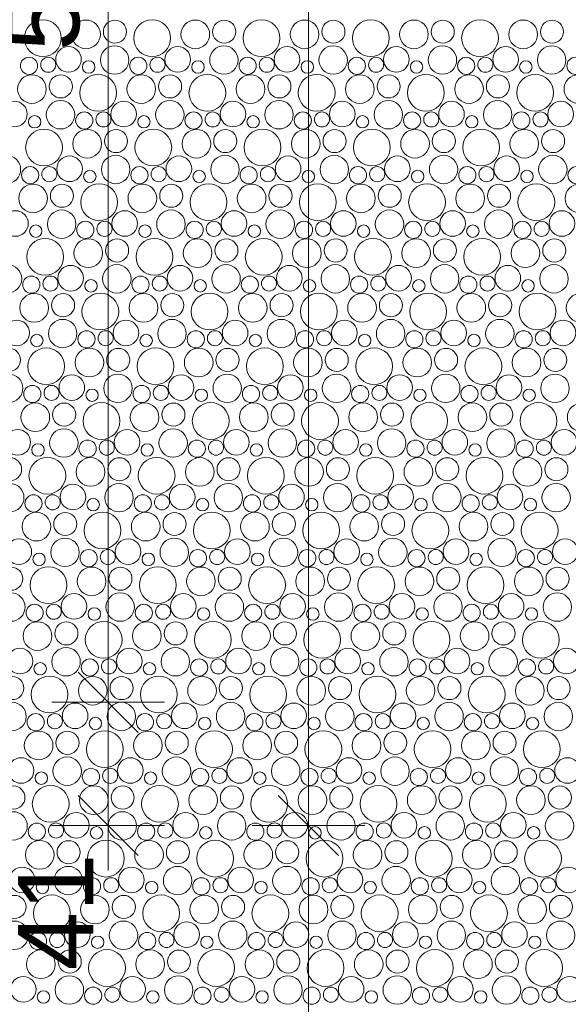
# Model space of a CAD drawing. Header units: metres. Extents: x -167 to 262, y -186 to 508.
# Tile 176 of 256: x 61.39 to 63.22, y 27.58 to 30.86. Entities that reach past the tile are written whole.
import ezdxf

# ---------------------------------------------------------------- set-up
doc = ezdxf.new("R2010")
doc.units = ezdxf.units.M
doc.header["$MEASUREMENT"] = 0
doc.layers.add('60 Auffüllung', color=7, linetype='Continuous')
doc.layers.add('94 Genehmigungsplanung Bemaßung', color=7, linetype='Continuous')
doc.styles.add('ERSTELLTER_STIL_1', font='arial.ttf')
doc.dimstyles.new('ERSTELLTER_STIL__2', dxfattribs={"dimtxt": 0.25, "dimasz": 0.19, "dimexe": 0.18, "dimexo": 0.1, "dimgap": 0, "dimtad": 1, "dimzin": 0, "dimdsep": 46, "dimtxsty": 'ERSTELLTER_STIL_1', "dimblk": 'ARROWHEAD_6', "dimblk1": 'ARROWHEAD_6', "dimblk2": 'ARROWHEAD_6', "dimcen": 0.09, "dimclrd": 7, "dimclre": 7, "dimclrt": 7, "dimazin": 0, "dimtfac": 1, "dimtdec": 4, "dimtmove": 0, "dimatfit": 3, "dimfxl": 1, "dimtolj": 1, "dimtzin": 0, "dimarcsym": 0})

# ---------------------------------------------------------------- blocks, each defined once
blk = doc.blocks.new('*X54', base_point=(27236.1321, 33357.279))
at = {"layer": '60 Auffüllung', "color": 7, "linetype": 'Continuous', "lineweight": 18, "true_color": 0xefefef}
for centre, radius in [((61.4691, 30.7997), 0.0612), ((61.6126, 30.8121), 0.0477), ((61.7087, 30.821), 0.0384), ((61.8328, 30.7997), 0.0612), ((61.9763, 30.8121), 0.0477), ((62.0724, 30.821), 0.0384), ((62.1965, 30.7997), 0.0612), ((62.3401, 30.8121), 0.0477), ((62.4361, 30.821), 0.0384), ((62.5602, 30.7997), 0.0612), ((62.7038, 30.8121), 0.0477), ((62.7998, 30.821), 0.0384), ((62.9239, 30.7997), 0.0612), ((63.0675, 30.8121), 0.0477), ((63.1635, 30.821), 0.0384), ((61.5542, 30.7288), 0.0426), ((61.7077, 30.7266), 0.0473), ((61.9179, 30.7288), 0.0426), ((62.0714, 30.7266), 0.0473), ((62.2816, 30.7288), 0.0426), ((62.4351, 30.7266), 0.0473), ((62.6453, 30.7288), 0.0426), ((62.7988, 30.7266), 0.0473), ((63.009, 30.7288), 0.0426), ((63.1625, 30.7266), 0.0473), ((61.423, 30.7075), 0.0286), ((61.4868, 30.711), 0.0251), ((61.7867, 30.7075), 0.0286), ((61.8505, 30.711), 0.0251), ((62.1504, 30.7075), 0.0286), ((62.2142, 30.711), 0.0251), ((62.5141, 30.7075), 0.0286), ((62.5779, 30.711), 0.0251), ((62.8778, 30.7075), 0.0286), ((62.9416, 30.711), 0.0251), ((63.2415, 30.7075), 0.0286), ((61.6215, 30.7033), 0.0207), ((61.9853, 30.7033), 0.0207), ((62.349, 30.7033), 0.0207), ((62.7127, 30.7033), 0.0207), ((63.0764, 30.7033), 0.0207), ((61.4326, 30.6301), 0.0477), ((61.5287, 30.639), 0.0384), ((61.6528, 30.6177), 0.0612), ((61.7963, 30.6301), 0.0477), ((61.8924, 30.639), 0.0384), ((62.0165, 30.6177), 0.0612), ((62.1601, 30.6301), 0.0477), ((62.2561, 30.639), 0.0384), ((62.3802, 30.6177), 0.0612), ((62.5238, 30.6301), 0.0477), ((62.6198, 30.639), 0.0384), ((62.7439, 30.6177), 0.0612), ((62.8875, 30.6301), 0.0477), ((62.9835, 30.639), 0.0384), ((63.1076, 30.6177), 0.0612), ((63.2512, 30.6301), 0.0477), ((61.3742, 30.5468), 0.0426), ((61.5277, 30.5446), 0.0473), ((61.7379, 30.5468), 0.0426), ((61.8914, 30.5446), 0.0473), ((62.1016, 30.5468), 0.0426), ((62.2551, 30.5446), 0.0473), ((62.4653, 30.5468), 0.0426), ((62.6188, 30.5446), 0.0473), ((62.829, 30.5468), 0.0426), ((62.9825, 30.5446), 0.0473), ((63.1927, 30.5468), 0.0426), ((61.4415, 30.5213), 0.0207), ((61.6067, 30.5255), 0.0286), ((61.6705, 30.529), 0.0251), ((61.8053, 30.5213), 0.0207), ((61.9704, 30.5255), 0.0286), ((62.0342, 30.529), 0.0251), ((62.169, 30.5213), 0.0207), ((62.3341, 30.5255), 0.0286), ((62.3979, 30.529), 0.0251), ((62.5327, 30.5213), 0.0207), ((62.6978, 30.5255), 0.0286), ((62.7616, 30.529), 0.0251), ((62.8964, 30.5213), 0.0207), ((63.0615, 30.5255), 0.0286), ((63.1253, 30.529), 0.0251), ((61.4728, 30.4357), 0.0612), ((61.6163, 30.4481), 0.0477), ((61.7124, 30.457), 0.0384), ((61.8365, 30.4357), 0.0612), ((61.9801, 30.4481), 0.0477), ((62.0761, 30.457), 0.0384), ((62.2002, 30.4357), 0.0612), ((62.3438, 30.4481), 0.0477), ((62.4398, 30.457), 0.0384), ((62.5639, 30.4357), 0.0612), ((62.7075, 30.4481), 0.0477), ((62.8035, 30.457), 0.0384), ((62.9276, 30.4357), 0.0612), ((63.0712, 30.4481), 0.0477), ((63.1672, 30.457), 0.0384), ((61.3477, 30.3626), 0.0473), ((61.5579, 30.3648), 0.0426), ((61.7114, 30.3626), 0.0473), ((61.9216, 30.3648), 0.0426), ((62.0751, 30.3626), 0.0473), ((62.2853, 30.3648), 0.0426), ((62.4388, 30.3626), 0.0473), ((62.649, 30.3648), 0.0426), ((62.8025, 30.3626), 0.0473), ((63.0127, 30.3648), 0.0426), ((63.1662, 30.3626), 0.0473), ((61.4267, 30.3435), 0.0286), ((61.4905, 30.347), 0.0251), ((61.7904, 30.3435), 0.0286), ((61.8542, 30.347), 0.0251), ((62.1541, 30.3435), 0.0286), ((62.2179, 30.347), 0.0251), ((62.5178, 30.3435), 0.0286), ((62.5816, 30.347), 0.0251), ((62.8815, 30.3435), 0.0286), ((62.9453, 30.347), 0.0251), ((63.2452, 30.3435), 0.0286), ((61.6253, 30.3394), 0.0207), ((61.989, 30.3394), 0.0207), ((62.3527, 30.3394), 0.0207), ((62.7164, 30.3394), 0.0207), ((63.0801, 30.3394), 0.0207), ((61.4363, 30.2662), 0.0477), ((61.5324, 30.275), 0.0384), ((61.6565, 30.2537), 0.0612), ((61.8001, 30.2662), 0.0477), ((61.8961, 30.275), 0.0384), ((62.0202, 30.2537), 0.0612), ((62.1638, 30.2662), 0.0477), ((62.2598, 30.275), 0.0384), ((62.3839, 30.2537), 0.0612), ((62.5275, 30.2662), 0.0477), ((62.6235, 30.275), 0.0384), ((62.7476, 30.2537), 0.0612), ((62.8912, 30.2662), 0.0477), ((62.9872, 30.275), 0.0384), ((63.1113, 30.2537), 0.0612), ((63.2549, 30.2662), 0.0477), ((61.3779, 30.1828), 0.0426), ((61.5314, 30.1806), 0.0473), ((61.7416, 30.1828), 0.0426), ((61.8951, 30.1806), 0.0473), ((62.1053, 30.1828), 0.0426), ((62.2588, 30.1806), 0.0473), ((62.469, 30.1828), 0.0426), ((62.6225, 30.1806), 0.0473), ((62.8327, 30.1828), 0.0426), ((62.9862, 30.1806), 0.0473), ((63.1964, 30.1828), 0.0426), ((61.4453, 30.1574), 0.0207), ((61.6104, 30.1615), 0.0286), ((61.6742, 30.165), 0.0251), ((61.809, 30.1574), 0.0207), ((61.9741, 30.1615), 0.0286), ((62.0379, 30.165), 0.0251), ((62.1727, 30.1574), 0.0207), ((62.3378, 30.1615), 0.0286), ((62.4016, 30.165), 0.0251), ((62.5364, 30.1574), 0.0207), ((62.7015, 30.1615), 0.0286), ((62.7653, 30.165), 0.0251), ((62.9001, 30.1574), 0.0207), ((63.0652, 30.1615), 0.0286), ((63.129, 30.165), 0.0251), ((61.4765, 30.0717), 0.0612), ((61.6201, 30.0842), 0.0477), ((61.7161, 30.093), 0.0384), ((61.8402, 30.0717), 0.0612), ((61.9838, 30.0842), 0.0477), ((62.0798, 30.093), 0.0384), ((62.2039, 30.0717), 0.0612), ((62.3475, 30.0842), 0.0477), ((62.4435, 30.093), 0.0384), ((62.5676, 30.0717), 0.0612), ((62.7112, 30.0842), 0.0477), ((62.8072, 30.093), 0.0384), ((62.9313, 30.0717), 0.0612), ((63.0749, 30.0842), 0.0477), ((63.1709, 30.093), 0.0384), ((61.3514, 29.9986), 0.0473), ((61.5616, 30.0008), 0.0426), ((61.7151, 29.9986), 0.0473), ((61.9253, 30.0008), 0.0426), ((62.0788, 29.9986), 0.0473), ((62.289, 30.0008), 0.0426), ((62.4425, 29.9986), 0.0473), ((62.6527, 30.0008), 0.0426), ((62.8062, 29.9986), 0.0473), ((63.0164, 30.0008), 0.0426), ((63.1699, 29.9986), 0.0473), ((61.4304, 29.9795), 0.0286), ((61.4942, 29.983), 0.0251), ((61.7941, 29.9795), 0.0286), ((61.8579, 29.983), 0.0251), ((62.1578, 29.9795), 0.0286), ((62.2216, 29.983), 0.0251), ((62.5215, 29.9795), 0.0286), ((62.5853, 29.983), 0.0251), ((62.8852, 29.9795), 0.0286), ((62.949, 29.983), 0.0251), ((61.629, 29.9754), 0.0207), ((61.9927, 29.9754), 0.0207), ((62.3564, 29.9754), 0.0207), ((62.7201, 29.9754), 0.0207), ((63.0838, 29.9754), 0.0207), ((61.4401, 29.9022), 0.0477), ((61.5361, 29.911), 0.0384), ((61.6602, 29.8897), 0.0612), ((61.8038, 29.9022), 0.0477), ((61.8998, 29.911), 0.0384), ((62.0239, 29.8897), 0.0612), ((62.1675, 29.9022), 0.0477), ((62.2635, 29.911), 0.0384), ((62.3876, 29.8897), 0.0612), ((62.5312, 29.9022), 0.0477), ((62.6272, 29.911), 0.0384), ((62.7513, 29.8897), 0.0612), ((62.8949, 29.9022), 0.0477), ((62.9909, 29.911), 0.0384), ((63.115, 29.8897), 0.0612), ((63.2586, 29.9022), 0.0477), ((61.3816, 29.8188), 0.0426), ((61.5351, 29.8166), 0.0473), ((61.7453, 29.8188), 0.0426), ((61.8988, 29.8166), 0.0473), ((62.109, 29.8188), 0.0426), ((62.2625, 29.8166), 0.0473), ((62.4727, 29.8188), 0.0426), ((62.6262, 29.8166), 0.0473), ((62.8364, 29.8188), 0.0426), ((62.9899, 29.8166), 0.0473), ((63.2001, 29.8188), 0.0426), ((61.449, 29.7934), 0.0207), ((61.6141, 29.7975), 0.0286), ((61.6779, 29.8011), 0.0251), ((61.8127, 29.7934), 0.0207), ((61.9778, 29.7975), 0.0286), ((62.0416, 29.8011), 0.0251), ((62.1764, 29.7934), 0.0207), ((62.3415, 29.7975), 0.0286), ((62.4053, 29.8011), 0.0251), ((62.5401, 29.7934), 0.0207), ((62.7052, 29.7975), 0.0286), ((62.769, 29.8011), 0.0251), ((62.9038, 29.7934), 0.0207), ((63.0689, 29.7975), 0.0286), ((63.1328, 29.8011), 0.0251), ((61.3561, 29.729), 0.0384), ((61.4802, 29.7077), 0.0612), ((61.6238, 29.7202), 0.0477), ((61.7198, 29.729), 0.0384), ((61.8439, 29.7077), 0.0612), ((61.9875, 29.7202), 0.0477), ((62.0835, 29.729), 0.0384), ((62.2076, 29.7077), 0.0612), ((62.3512, 29.7202), 0.0477), ((62.4472, 29.729), 0.0384), ((62.5713, 29.7077), 0.0612), ((62.7149, 29.7202), 0.0477), ((62.8109, 29.729), 0.0384), ((62.935, 29.7077), 0.0612), ((63.0786, 29.7202), 0.0477), ((63.1746, 29.729), 0.0384), ((61.3551, 29.6346), 0.0473), ((61.7188, 29.6346), 0.0473), ((62.0825, 29.6346), 0.0473), ((62.4462, 29.6346), 0.0473), ((62.8099, 29.6346), 0.0473), ((63.1736, 29.6346), 0.0473), ((61.5653, 29.6368), 0.0426), ((61.929, 29.6368), 0.0426), ((62.2927, 29.6368), 0.0426), ((62.6564, 29.6368), 0.0426), ((63.0201, 29.6368), 0.0426), ((61.4341, 29.6155), 0.0286), ((61.4979, 29.6191), 0.0251), ((61.6327, 29.6114), 0.0207), ((61.7978, 29.6155), 0.0286), ((61.8616, 29.6191), 0.0251), ((61.9964, 29.6114), 0.0207), ((62.1615, 29.6155), 0.0286), ((62.2253, 29.6191), 0.0251), ((62.3601, 29.6114), 0.0207), ((62.5252, 29.6155), 0.0286), ((62.589, 29.6191), 0.0251), ((62.7238, 29.6114), 0.0207), ((62.8889, 29.6155), 0.0286), ((62.9528, 29.6191), 0.0251), ((63.0875, 29.6114), 0.0207), ((61.4438, 29.5382), 0.0477), ((61.5398, 29.547), 0.0384), ((61.6639, 29.5257), 0.0612), ((61.8075, 29.5382), 0.0477), ((61.9035, 29.547), 0.0384), ((62.0276, 29.5257), 0.0612), ((62.1712, 29.5382), 0.0477), ((62.2672, 29.547), 0.0384), ((62.3913, 29.5257), 0.0612), ((62.5349, 29.5382), 0.0477), ((62.6309, 29.547), 0.0384), ((62.755, 29.5257), 0.0612), ((62.8986, 29.5382), 0.0477), ((62.9946, 29.547), 0.0384), ((63.1187, 29.5257), 0.0612), ((63.2623, 29.5382), 0.0477), ((61.3853, 29.4548), 0.0426), ((61.5388, 29.4526), 0.0473), ((61.749, 29.4548), 0.0426), ((61.9025, 29.4526), 0.0473), ((62.1127, 29.4548), 0.0426), ((62.2662, 29.4526), 0.0473), ((62.4764, 29.4548), 0.0426), ((62.6299, 29.4526), 0.0473), ((62.8401, 29.4548), 0.0426), ((62.9936, 29.4526), 0.0473), ((63.2038, 29.4548), 0.0426), ((61.6178, 29.4335), 0.0286), ((61.6816, 29.4371), 0.0251), ((61.9815, 29.4335), 0.0286), ((62.0453, 29.4371), 0.0251), ((62.3452, 29.4335), 0.0286), ((62.409, 29.4371), 0.0251), ((62.7089, 29.4335), 0.0286), ((62.7728, 29.4371), 0.0251), ((63.0726, 29.4335), 0.0286), ((63.1365, 29.4371), 0.0251), ((61.4527, 29.4294), 0.0207), ((61.8164, 29.4294), 0.0207), ((62.1801, 29.4294), 0.0207), ((62.5438, 29.4294), 0.0207), ((62.9075, 29.4294), 0.0207), ((61.3598, 29.365), 0.0384), ((61.4839, 29.3437), 0.0612), ((61.6275, 29.3562), 0.0477), ((61.7235, 29.365), 0.0384), ((61.8476, 29.3437), 0.0612), ((61.9912, 29.3562), 0.0477), ((62.0872, 29.365), 0.0384), ((62.2113, 29.3437), 0.0612), ((62.3549, 29.3562), 0.0477), ((62.4509, 29.365), 0.0384), ((62.575, 29.3437), 0.0612), ((62.7186, 29.3562), 0.0477), ((62.8146, 29.365), 0.0384), ((62.9387, 29.3437), 0.0612), ((63.0823, 29.3562), 0.0477), ((63.1783, 29.365), 0.0384), ((61.3588, 29.2706), 0.0473), ((61.569, 29.2728), 0.0426), ((61.7225, 29.2706), 0.0473), ((61.9327, 29.2728), 0.0426), ((62.0862, 29.2706), 0.0473), ((62.2964, 29.2728), 0.0426), ((62.4499, 29.2706), 0.0473), ((62.6601, 29.2728), 0.0426), ((62.8136, 29.2706), 0.0473), ((63.0238, 29.2728), 0.0426), ((63.1773, 29.2706), 0.0473), ((61.4378, 29.2515), 0.0286), ((61.5016, 29.2551), 0.0251), ((61.6364, 29.2474), 0.0207), ((61.8015, 29.2515), 0.0286), ((61.8653, 29.2551), 0.0251), ((62.0001, 29.2474), 0.0207), ((62.1652, 29.2515), 0.0286), ((62.229, 29.2551), 0.0251), ((62.3638, 29.2474), 0.0207), ((62.5289, 29.2515), 0.0286), ((62.5928, 29.2551), 0.0251), ((62.7275, 29.2474), 0.0207), ((62.8926, 29.2515), 0.0286), ((62.9565, 29.2551), 0.0251), ((63.0912, 29.2474), 0.0207), ((61.4475, 29.1742), 0.0477), ((61.5435, 29.183), 0.0384), ((61.6676, 29.1617), 0.0612), ((61.8112, 29.1742), 0.0477), ((61.9072, 29.183), 0.0384), ((62.0313, 29.1617), 0.0612), ((62.1749, 29.1742), 0.0477), ((62.2709, 29.183), 0.0384), ((62.395, 29.1617), 0.0612), ((62.5386, 29.1742), 0.0477), ((62.6346, 29.183), 0.0384), ((62.7587, 29.1617), 0.0612), ((62.9023, 29.1742), 0.0477), ((62.9983, 29.183), 0.0384), ((63.1224, 29.1617), 0.0612), ((61.389, 29.0908), 0.0426), ((61.5425, 29.0886), 0.0473), ((61.7527, 29.0908), 0.0426), ((61.9062, 29.0886), 0.0473), ((62.1164, 29.0908), 0.0426), ((62.2699, 29.0886), 0.0473), ((62.4801, 29.0908), 0.0426), ((62.6336, 29.0886), 0.0473), ((62.8438, 29.0908), 0.0426), ((62.9973, 29.0886), 0.0473), ((63.2075, 29.0908), 0.0426), ((61.6215, 29.0695), 0.0286), ((61.6853, 29.0731), 0.0251), ((61.9852, 29.0695), 0.0286), ((62.049, 29.0731), 0.0251), ((62.3489, 29.0695), 0.0286), ((62.4128, 29.0731), 0.0251), ((62.7126, 29.0695), 0.0286), ((62.7765, 29.0731), 0.0251), ((63.0763, 29.0695), 0.0286), ((63.1402, 29.0731), 0.0251), ((61.4564, 29.0654), 0.0207), ((61.8201, 29.0654), 0.0207), ((62.1838, 29.0654), 0.0207), ((62.5475, 29.0654), 0.0207), ((62.9112, 29.0654), 0.0207), ((61.3635, 29.001), 0.0384), ((61.4876, 28.9797), 0.0612), ((61.6312, 28.9922), 0.0477), ((61.7272, 29.001), 0.0384), ((61.8513, 28.9797), 0.0612), ((61.9949, 28.9922), 0.0477), ((62.0909, 29.001), 0.0384), ((62.215, 28.9797), 0.0612), ((62.3586, 28.9922), 0.0477), ((62.4546, 29.001), 0.0384), ((62.5787, 28.9797), 0.0612), ((62.7223, 28.9922), 0.0477), ((62.8183, 29.001), 0.0384), ((62.9424, 28.9797), 0.0612), ((63.086, 28.9922), 0.0477), ((63.182, 29.001), 0.0384), ((61.3625, 28.9066), 0.0473), ((61.5727, 28.9088), 0.0426), ((61.7262, 28.9066), 0.0473), ((61.9364, 28.9088), 0.0426), ((62.0899, 28.9066), 0.0473), ((62.3001, 28.9088), 0.0426), ((62.4536, 28.9066), 0.0473), ((62.6638, 28.9088), 0.0426), ((62.8173, 28.9066), 0.0473), ((63.0275, 28.9088), 0.0426), ((63.181, 28.9066), 0.0473), ((61.4415, 28.8875), 0.0286), ((61.5053, 28.8911), 0.0251), ((61.6401, 28.8834), 0.0207), ((61.8052, 28.8875), 0.0286), ((61.869, 28.8911), 0.0251), ((62.0038, 28.8834), 0.0207), ((62.1689, 28.8875), 0.0286), ((62.2328, 28.8911), 0.0251), ((62.3675, 28.8834), 0.0207), ((62.5326, 28.8875), 0.0286), ((62.5965, 28.8911), 0.0251), ((62.7312, 28.8834), 0.0207), ((62.8963, 28.8875), 0.0286), ((62.9602, 28.8911), 0.0251), ((63.0949, 28.8834), 0.0207), ((61.4512, 28.8102), 0.0477), ((61.5472, 28.819), 0.0384), ((61.6713, 28.7977), 0.0612), ((61.8149, 28.8102), 0.0477), ((61.9109, 28.819), 0.0384), ((62.035, 28.7977), 0.0612), ((62.1786, 28.8102), 0.0477), ((62.2746, 28.819), 0.0384), ((62.3987, 28.7977), 0.0612), ((62.5423, 28.8102), 0.0477), ((62.6383, 28.819), 0.0384), ((62.7624, 28.7977), 0.0612), ((62.906, 28.8102), 0.0477), ((63.002, 28.819), 0.0384), ((63.1261, 28.7977), 0.0612), ((61.3927, 28.7268), 0.0426), ((61.5462, 28.7246), 0.0473), ((61.7564, 28.7268), 0.0426), ((61.9099, 28.7246), 0.0473), ((62.1201, 28.7268), 0.0426), ((62.2736, 28.7246), 0.0473), ((62.4838, 28.7268), 0.0426), ((62.6373, 28.7246), 0.0473), ((62.8475, 28.7268), 0.0426), ((63.001, 28.7246), 0.0473), ((63.2113, 28.7268), 0.0426), ((61.6252, 28.7055), 0.0286), ((61.689, 28.7091), 0.0251), ((61.9889, 28.7055), 0.0286), ((62.0528, 28.7091), 0.0251), ((62.3526, 28.7055), 0.0286), ((62.4165, 28.7091), 0.0251), ((62.7163, 28.7055), 0.0286), ((62.7802, 28.7091), 0.0251), ((63.08, 28.7055), 0.0286), ((63.1439, 28.7091), 0.0251), ((61.4601, 28.7014), 0.0207), ((61.8238, 28.7014), 0.0207), ((62.1875, 28.7014), 0.0207), ((62.5512, 28.7014), 0.0207), ((62.9149, 28.7014), 0.0207), ((61.3672, 28.637), 0.0384), ((61.4913, 28.6157), 0.0612), ((61.6349, 28.6282), 0.0477), ((61.7309, 28.637), 0.0384), ((61.855, 28.6157), 0.0612), ((61.9986, 28.6282), 0.0477), ((62.0946, 28.637), 0.0384), ((62.2187, 28.6157), 0.0612), ((62.3623, 28.6282), 0.0477), ((62.4583, 28.637), 0.0384), ((62.5824, 28.6157), 0.0612), ((62.726, 28.6282), 0.0477), ((62.822, 28.637), 0.0384), ((62.9461, 28.6157), 0.0612), ((63.0897, 28.6282), 0.0477), ((63.1857, 28.637), 0.0384), ((61.3662, 28.5426), 0.0473), ((61.5764, 28.5448), 0.0426), ((61.7299, 28.5426), 0.0473), ((61.9401, 28.5448), 0.0426), ((62.0936, 28.5426), 0.0473), ((62.3038, 28.5448), 0.0426), ((62.4573, 28.5426), 0.0473), ((62.6675, 28.5448), 0.0426), ((62.821, 28.5426), 0.0473), ((63.0313, 28.5448), 0.0426), ((63.1847, 28.5426), 0.0473), ((61.4452, 28.5235), 0.0286), ((61.509, 28.5271), 0.0251), ((61.6438, 28.5194), 0.0207), ((61.8089, 28.5235), 0.0286), ((61.8728, 28.5271), 0.0251), ((62.0075, 28.5194), 0.0207), ((62.1726, 28.5235), 0.0286), ((62.2365, 28.5271), 0.0251), ((62.3712, 28.5194), 0.0207), ((62.5363, 28.5235), 0.0286), ((62.6002, 28.5271), 0.0251), ((62.7349, 28.5194), 0.0207), ((62.9, 28.5235), 0.0286), ((62.9639, 28.5271), 0.0251), ((63.0986, 28.5194), 0.0207), ((61.4549, 28.4462), 0.0477), ((61.5509, 28.455), 0.0384), ((61.675, 28.4337), 0.0612), ((61.8186, 28.4462), 0.0477), ((61.9146, 28.455), 0.0384), ((62.0387, 28.4337), 0.0612), ((62.1823, 28.4462), 0.0477), ((62.2783, 28.455), 0.0384), ((62.4024, 28.4337), 0.0612), ((62.546, 28.4462), 0.0477), ((62.642, 28.455), 0.0384), ((62.7661, 28.4337), 0.0612), ((62.9097, 28.4462), 0.0477), ((63.0057, 28.455), 0.0384), ((63.1299, 28.4337), 0.0612), ((61.3964, 28.3628), 0.0426), ((61.5499, 28.3606), 0.0473), ((61.7601, 28.3628), 0.0426), ((61.9136, 28.3606), 0.0473), ((62.1238, 28.3628), 0.0426), ((62.2773, 28.3606), 0.0473), ((62.4875, 28.3628), 0.0426), ((62.641, 28.3606), 0.0473), ((62.8513, 28.3628), 0.0426), ((63.0047, 28.3606), 0.0473), ((63.215, 28.3628), 0.0426), ((61.6289, 28.3415), 0.0286), ((61.6928, 28.3451), 0.0251), ((61.9926, 28.3415), 0.0286), ((62.0565, 28.3451), 0.0251), ((62.3563, 28.3415), 0.0286), ((62.4202, 28.3451), 0.0251), ((62.72, 28.3415), 0.0286), ((62.7839, 28.3451), 0.0251), ((63.0838, 28.3415), 0.0286), ((63.1476, 28.3451), 0.0251), ((61.4638, 28.3374), 0.0207), ((61.8275, 28.3374), 0.0207), ((62.1912, 28.3374), 0.0207), ((62.5549, 28.3374), 0.0207), ((62.9186, 28.3374), 0.0207), ((61.3709, 28.273), 0.0384), ((61.495, 28.2517), 0.0612), ((61.6386, 28.2642), 0.0477), ((61.7346, 28.273), 0.0384), ((61.8587, 28.2517), 0.0612), ((62.0023, 28.2642), 0.0477), ((62.0983, 28.273), 0.0384), ((62.2224, 28.2517), 0.0612), ((62.366, 28.2642), 0.0477), ((62.462, 28.273), 0.0384), ((62.5861, 28.2517), 0.0612), ((62.7297, 28.2642), 0.0477), ((62.8257, 28.273), 0.0384), ((62.9499, 28.2517), 0.0612), ((63.0934, 28.2642), 0.0477), ((63.1895, 28.273), 0.0384), ((61.3699, 28.1786), 0.0473), ((61.5801, 28.1808), 0.0426), ((61.7336, 28.1786), 0.0473), ((61.9438, 28.1808), 0.0426), ((62.0973, 28.1786), 0.0473), ((62.3075, 28.1808), 0.0426), ((62.461, 28.1786), 0.0473), ((62.6713, 28.1808), 0.0426), ((62.8247, 28.1786), 0.0473), ((63.035, 28.1808), 0.0426), ((63.1884, 28.1786), 0.0473), ((61.4489, 28.1595), 0.0286), ((61.5128, 28.1631), 0.0251), ((61.6475, 28.1554), 0.0207), ((61.8126, 28.1595), 0.0286), ((61.8765, 28.1631), 0.0251), ((62.0112, 28.1554), 0.0207), ((62.1763, 28.1595), 0.0286), ((62.2402, 28.1631), 0.0251), ((62.3749, 28.1554), 0.0207), ((62.54, 28.1595), 0.0286), ((62.6039, 28.1631), 0.0251), ((62.7386, 28.1554), 0.0207), ((62.9038, 28.1595), 0.0286), ((62.9676, 28.1631), 0.0251), ((63.1023, 28.1554), 0.0207), ((61.4586, 28.0822), 0.0477), ((61.5546, 28.091), 0.0384), ((61.6787, 28.0697), 0.0612), ((61.8223, 28.0822), 0.0477), ((61.9183, 28.091), 0.0384), ((62.0424, 28.0697), 0.0612), ((62.186, 28.0822), 0.0477), ((62.282, 28.091), 0.0384), ((62.4061, 28.0697), 0.0612), ((62.5497, 28.0822), 0.0477), ((62.6457, 28.091), 0.0384), ((62.7699, 28.0697), 0.0612), ((62.9134, 28.0822), 0.0477), ((63.0095, 28.091), 0.0384), ((63.1336, 28.0697), 0.0612), ((61.5536, 27.9967), 0.0473), ((61.9173, 27.9967), 0.0473), ((62.281, 27.9967), 0.0473), ((62.6447, 27.9967), 0.0473), ((63.0084, 27.9967), 0.0473), ((61.4001, 27.9988), 0.0426), ((61.7638, 27.9988), 0.0426), ((62.1275, 27.9988), 0.0426), ((62.4913, 27.9988), 0.0426), ((62.855, 27.9988), 0.0426), ((63.2187, 27.9988), 0.0426), ((61.4675, 27.9734), 0.0207), ((61.6326, 27.9775), 0.0286), ((61.6965, 27.9811), 0.0251), ((61.8312, 27.9734), 0.0207), ((61.9963, 27.9775), 0.0286), ((62.0602, 27.9811), 0.0251), ((62.1949, 27.9734), 0.0207), ((62.36, 27.9775), 0.0286), ((62.4239, 27.9811), 0.0251), ((62.5586, 27.9734), 0.0207), ((62.7238, 27.9775), 0.0286), ((62.7876, 27.9811), 0.0251), ((62.9223, 27.9734), 0.0207), ((63.0875, 27.9775), 0.0286), ((63.1513, 27.9811), 0.0251), ((61.3746, 27.909), 0.0384), ((61.4987, 27.8877), 0.0612), ((61.6423, 27.9002), 0.0477), ((61.7383, 27.909), 0.0384), ((61.8624, 27.8877), 0.0612), ((62.006, 27.9002), 0.0477), ((62.102, 27.909), 0.0384), ((62.2261, 27.8877), 0.0612), ((62.3697, 27.9002), 0.0477), ((62.4657, 27.909), 0.0384), ((62.5899, 27.8877), 0.0612), ((62.7334, 27.9002), 0.0477), ((62.8295, 27.909), 0.0384), ((62.9536, 27.8877), 0.0612), ((63.0971, 27.9002), 0.0477), ((63.1932, 27.909), 0.0384), ((61.3736, 27.8147), 0.0473), ((61.5838, 27.8168), 0.0426), ((61.7373, 27.8147), 0.0473), ((61.9475, 27.8168), 0.0426), ((62.101, 27.8147), 0.0473), ((62.3113, 27.8168), 0.0426), ((62.4647, 27.8147), 0.0473), ((62.675, 27.8168), 0.0426), ((62.8284, 27.8147), 0.0473), ((63.0387, 27.8168), 0.0426), ((63.1921, 27.8147), 0.0473), ((61.4526, 27.7955), 0.0286), ((61.5165, 27.7991), 0.0251), ((61.8163, 27.7955), 0.0286), ((61.8802, 27.7991), 0.0251), ((62.18, 27.7955), 0.0286), ((62.2439, 27.7991), 0.0251), ((62.5438, 27.7955), 0.0286), ((62.6076, 27.7991), 0.0251), ((62.9075, 27.7955), 0.0286), ((62.9713, 27.7991), 0.0251), ((61.6512, 27.7914), 0.0207), ((62.0149, 27.7914), 0.0207), ((62.3786, 27.7914), 0.0207), ((62.7423, 27.7914), 0.0207), ((63.106, 27.7914), 0.0207), ((61.4623, 27.7182), 0.0477), ((61.5583, 27.727), 0.0384), ((61.6824, 27.7057), 0.0612), ((61.826, 27.7182), 0.0477), ((61.922, 27.727), 0.0384), ((62.0461, 27.7057), 0.0612), ((62.1897, 27.7182), 0.0477), ((62.2857, 27.727), 0.0384), ((62.4099, 27.7057), 0.0612), ((62.5534, 27.7182), 0.0477), ((62.6495, 27.727), 0.0384), ((62.7736, 27.7057), 0.0612), ((62.9171, 27.7182), 0.0477), ((63.0132, 27.727), 0.0384), ((63.1373, 27.7057), 0.0612), ((61.4038, 27.6348), 0.0426), ((61.5573, 27.6327), 0.0473), ((61.7675, 27.6348), 0.0426), ((61.921, 27.6327), 0.0473), ((62.1313, 27.6348), 0.0426), ((62.2847, 27.6327), 0.0473), ((62.495, 27.6348), 0.0426), ((62.6484, 27.6327), 0.0473), ((62.8587, 27.6348), 0.0426), ((63.0121, 27.6327), 0.0473), ((63.2224, 27.6348), 0.0426), ((61.4712, 27.6094), 0.0207), ((61.6363, 27.6136), 0.0286), ((61.7002, 27.6171), 0.0251), ((61.8349, 27.6094), 0.0207), ((62, 27.6136), 0.0286), ((62.0639, 27.6171), 0.0251), ((62.1986, 27.6094), 0.0207), ((62.3638, 27.6136), 0.0286), ((62.4276, 27.6171), 0.0251), ((62.5623, 27.6094), 0.0207), ((62.7275, 27.6136), 0.0286), ((62.7913, 27.6171), 0.0251), ((62.926, 27.6094), 0.0207), ((63.0912, 27.6136), 0.0286), ((63.155, 27.6171), 0.0251)]:
    blk.add_circle(centre, radius, dxfattribs=at)
blk = doc.blocks.new('*D479', base_point=(27236.1321, 33357.279))
at = {"layer": '94 Genehmigungsplanung Bemaßung', "color": 7, "linetype": 'Continuous', "lineweight": 13}
for p, q in [((61.5864, 28.6897), (61.7864, 28.4897)), ((61.8739, 28.5897), (61.4989, 28.5897)), ((61.6864, 28.1797), (61.6864, 28.5897)), ((61.5864, 28.2797), (61.7864, 28.0797)), ((61.8739, 28.1797), (61.4989, 28.1797)), ((61.6864, 28.0297), (61.6864, 28.1797))]:
    blk.add_line(p, q, dxfattribs=at)
at = {"layer": '94 Genehmigungsplanung Bemaßung', "color": 7, "lineweight": 13, "insert": (61.6364, 27.6983), "char_height": 0.25, "attachment_point": 7, "rotation": 90, "style": 'ERSTELLTER_STIL_1'}
blk.add_mtext('\\A1;{\\pql;\\fArial|b0|i0|c0|p0;\\W1.000000;41}', dxfattribs=at)
blk = doc.blocks.new('ARROWHEAD_6')
at = {"color": 0, "linetype": 'Continuous', "lineweight": 0}
for p, q in [((-0.5, -0.5), (0.5, 0.5)), ((0, 0), (-1, 0))]:
    blk.add_line(p, q, dxfattribs=at)
blk = doc.blocks.new('*D480', base_point=(27236.1321, 33357.279))
at = {"layer": '94 Genehmigungsplanung Bemaßung', "color": 7, "linetype": 'Continuous', "lineweight": 13}
for p, q in [((61.5864, 33.6897), (61.7864, 33.4897)), ((61.8739, 33.5897), (61.4989, 33.5897)), ((61.6864, 28.5897), (61.6864, 33.5897)), ((61.5864, 28.6897), (61.7864, 28.4897)), ((61.8739, 28.5897), (61.4989, 28.5897))]:
    blk.add_line(p, q, dxfattribs=at)
at = {"layer": '94 Genehmigungsplanung Bemaßung', "color": 7, "lineweight": 13, "insert": (61.6364, 30.756), "char_height": 0.25, "attachment_point": 7, "rotation": 90, "style": 'ERSTELLTER_STIL_1'}
blk.add_mtext('\\A1;{\\pql;\\fArial|b0|i0|c0|p0;\\W1.000000;5,00}', dxfattribs=at)
blk = doc.blocks.new('*D490', base_point=(27236.1321, 33357.279))
at = {"layer": '94 Genehmigungsplanung Bemaßung', "color": 7, "linetype": 'Continuous', "lineweight": 13}
for p, q in [((62.2525, 28.2797), (62.4525, 28.0797)), ((62.54, 28.1797), (62.165, 28.1797)), ((62.3525, 23.1809), (62.3525, 28.1797)), ((62.2525, 23.2809), (62.4525, 23.0809)), ((62.54, 23.1809), (62.165, 23.1809)), ((62.3525, 23.0309), (62.3525, 23.1809))]:
    blk.add_line(p, q, dxfattribs=at)
at = {"layer": '94 Genehmigungsplanung Bemaßung', "color": 7, "lineweight": 13, "insert": (62.3025, 25.3467), "char_height": 0.25, "attachment_point": 7, "rotation": 90, "style": 'ERSTELLTER_STIL_1'}
blk.add_mtext('\\A1;{\\pql;\\fArial|b0|i0|c0|p0;\\W1.000000;5,00}', dxfattribs=at)
blk = doc.blocks.new('*D491', base_point=(27236.1321, 33357.279))
at = {"layer": '94 Genehmigungsplanung Bemaßung', "color": 7, "linetype": 'Continuous', "lineweight": 13}
for p, q in [((62.3525, 43.9997), (62.3525, 44.1497)), ((62.4525, 43.8997), (62.2525, 44.0997)), ((62.54, 43.9997), (62.165, 43.9997)), ((62.3525, 28.1797), (62.3525, 43.9997)), ((62.2525, 28.2797), (62.4525, 28.0797)), ((62.54, 28.1797), (62.165, 28.1797))]:
    blk.add_line(p, q, dxfattribs=at)
at = {"layer": '94 Genehmigungsplanung Bemaßung', "color": 7, "lineweight": 13, "insert": (62.3025, 35.6607), "char_height": 0.25, "attachment_point": 7, "rotation": 90, "style": 'ERSTELLTER_STIL_1'}
blk.add_mtext('\\A1;{\\pql;\\fArial|b0|i0|c0|p0;\\W1.000000;15,82}', dxfattribs=at)

msp = doc.modelspace()

# ---------------------------------------------------------------- hatches: boundary and pattern name
at = {"layer": '60 Auffüllung', "linetype": 'Continuous', "lineweight": 18, "true_color": 0xefefef}
h = msp.add_hatch(dxfattribs=at)
h.set_pattern_fill('Erde_1_0001', style=0, pattern_type=2)
h.set_pattern_definition([(0, (27236.1321, 33357.27905), (0, 0.779422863), [0.04875, -0.40125]), (0, (27236.3571, 33357.66876), (0, 0.779422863), [0.04875, -0.40125]), (60, (27236.1321, 33357.27905), (-0.675, 0.389711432), [0.04875, -0.40125]), (60, (27236.5821, 33357.27905), (-0.675, 0.389711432), [0.04875, -0.40125]), (120, (27236.18084, 33357.27905), (0.675, 0.389711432), [0.04875, -0.40125]), (120, (27236.63084, 33357.27905), (0.675, 0.389711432), [0.04875, -0.40125]), (0, (27236.1321, 33357.35405), (0, 0.15), [0, -0.15, 0, -0.225]), (45, (27236.2071, 33357.35405), (-0.1060660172, 0.1060660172), [0, -0.1125, 0, -0.1875])])
h.paths.add_polyline_path([(2.3366, 24.8593), (2.3419, 13.496, 0.033836), (8.8613, 14.0911, 0.026308), (13.8582, 15.1616, -0.024635), (17.3411, 16.2775), (17.3411, 24.6258), (15.3411, 24.6258), (15.3411, 30.4887), (17.3411, 30.4887), (17.3411, 43.9997), (58.1625, 43.9997), (58.1625, 45.7494), (101.6632, 45.7486), (101.6702, 49.0078), (2.342, 49.0078)])
h.paths.add_polyline_path([(9.5982, 27.1903), (4.651, 27.1903), (4.651, 42.9257), (4.651, 43.8257), (9.5982, 43.8257), (9.5982, 42.9257)], flags=0)
h.paths.add_polyline_path([(14.4618, 25.704, -0.414214), (13.8618, 26.304, -0.414214), (14.4618, 26.904, -0.414214), (15.0618, 26.304, -0.414214)], flags=0)

# ---------------------------------------------------------------- block references
at = {"layer": '60 Auffüllung', "color": 8, "lineweight": 18}
msp.add_blockref('*X54', (27236.1321, 33357.279), dxfattribs=at)

# ---------------------------------------------------------------- dimensions: what is measured, and where the dimension line sits
at = {"layer": '94 Genehmigungsplanung Bemaßung', "color": 7, "linetype": 'Continuous', "lineweight": 13}
for base, p1, p2, picture, middle in [((62.3525, 43.9997), (58.1625, 28.1797), (47.9546, 43.9997), '*D491', (62.1775, 36.0795)), ((61.6864, 33.5897), (59.9671, 28.5897), (59.9671, 33.5897), '*D480', (61.5114, 31.0797)), ((61.6864, 28.5897), (58.1625, 28.1797), (59.9671, 28.5897), '*D479', (61.5114, 27.8886)), ((62.3525, 28.1797), (58.1625, 23.1809), (58.1625, 28.1797), '*D490', (62.1775, 25.6703))]:
    dim = msp.add_linear_dim(base=base, p1=p1, p2=p2, angle=90, dimstyle='ERSTELLTER_STIL__2', dxfattribs=at)
    dim.commit()
    dim.dimension.update_dxf_attribs({"geometry": picture, "text_midpoint": middle, "dimtype": 160, "text_rotation": 90})

doc.saveas('drawing.dxf')
